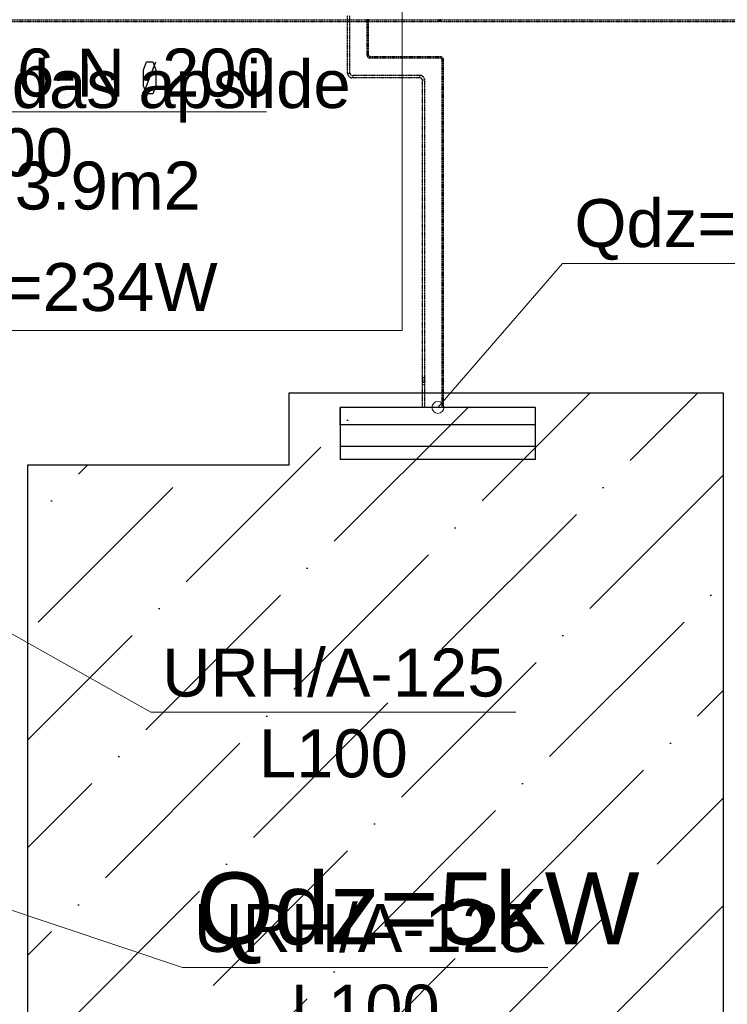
# Model space of a CAD drawing. Header units: millimetres. Extents: x -134161 to 355560, y -27497 to 30328.
# Tile 67 of 95: x 166651 to 169603, y -12609 to -8502. Entities that reach past the tile are written whole.
import ezdxf

# ---------------------------------------------------------------- set-up
doc = ezdxf.new("R2010")
doc.units = ezdxf.units.MM
doc.linetypes.add('HIDDEN', pattern=[9.525, 6.35, -3.175])
doc.linetypes.add('UnderCeiling', pattern=[6.7, 4.2, -1, 0.5, -1])
for name, color, linetype in [('0000 RAKSTLAUKUMS - LAYOUT', 7, 'CONTINUOUS'), ('Dz1-Atpakalgaita', 7, 'CONTINUOUS'), ('Dz1-Fenkoils', 7, 'CONTINUOUS'), ('Dz1-Radiators', 7, 'CONTINUOUS'), ('Dz1-Teksts-', 7, 'CONTINUOUS'), ('Dz1-Turpgaita', 7, 'CONTINUOUS'), ('Vent-PN6-N-Teksts-', 7, 'CONTINUOUS')]:
    doc.layers.add(name, color=color, linetype=linetype)
doc.layers.add('AVK-A_uzdevums', color=1, linetype='CONTINUOUS', lineweight=30)
doc.layers.add('AVK-K_uzdevums', color=6, linetype='CONTINUOUS', lineweight=30)
doc.styles.add('Arial', font='arial.ttf', dxfattribs={"height": 187.5})
doc.styles.add('PBL', font='arial.ttf')

# ---------------------------------------------------------------- blocks, each defined once
blk = doc.blocks.new('*U1140')
at = {"layer": 'Vent-PN6-N-Teksts-', "color": 7, "linetype": 'Continuous', "lineweight": 15}
for p, q in [((24453.5, 4605, 2300), (25579.5, 4228.5, 2300)), ((25579.5, 4228.5, 2300), (27102.6, 4228.5, 2300))]:
    blk.add_line(p, q, dxfattribs=at)
at = {"layer": 'Vent-PN6-N-Teksts-', "color": 7, "linetype": 'Continuous', "lineweight": 25, "style": 'Arial'}
for s, p in [('URH/A-125', (25626.8, 4293.5, 2300)), ('L100', (26030.3, 3956.7, 2300))]:
    blk.add_text(s, height=200, dxfattribs=at).set_placement(p)
blk = doc.blocks.new('*U1141')
at = {"layer": 'Vent-PN6-N-Teksts-', "color": 7, "linetype": 'Continuous', "lineweight": 15}
for p, q in [((24453.5, 5852, 2300), (25446.6, 5293.5, 2300)), ((25446.6, 5293.5, 2300), (26969.6, 5293.5, 2300))]:
    blk.add_line(p, q, dxfattribs=at)
at = {"layer": 'Vent-PN6-N-Teksts-', "color": 7, "linetype": 'Continuous', "lineweight": 25, "style": 'Arial'}
for s, p in [('URH/A-125', (25493.8, 5358.5, 2300)), ('L100', (25897.3, 5021.7, 2300))]:
    blk.add_text(s, height=200, dxfattribs=at).set_placement(p)
blk = doc.blocks.new('*U1590')
at = {"layer": 'Vent-PN6-N-Teksts-', "color": 7, "linetype": 'Continuous', "lineweight": 25}
for p, q in [((25416.2, 7971.8, 2600), (25428.7, 8006, 2600)), ((25416.2, 7872.3, 2600), (25468.1, 8004.9, 2600)), ((25416.2, 7905.5, 2600), (25416.2, 7971.8, 2600)), ((25428.7, 8006, 2600), (25455.6, 8006, 2600)), ((25455.6, 8006, 2600), (25468.1, 7971.8, 2600)), ((25468.1, 7971.8, 2600), (25468.1, 7905.5, 2600)), ((25428.7, 7872.3, 2600), (25416.2, 7905.5, 2600)), ((25468.1, 7905.5, 2600), (25455.6, 7872.3, 2600)), ((25455.6, 7872.3, 2600), (25428.7, 7872.3, 2600))]:
    blk.add_line(p, q, dxfattribs=at)
at = {"layer": 'Vent-PN6-N-Teksts-', "color": 7, "linetype": 'Continuous', "lineweight": 15}
for p, q in [((24453.5, 6404.1, 2600), (24453.5, 7796.7, 2600)), ((24453.5, 7796.7, 2600), (25929, 7796.7, 2600))]:
    blk.add_line(p, q, dxfattribs=at)
at = {"layer": 'Vent-PN6-N-Teksts-', "color": 7, "linetype": 'Continuous', "lineweight": 25, "style": 'Arial'}
for s, p in [('PN6-N  200', (24500.2, 7860.9, 2600)), ('L500', (24500.2, 7528.3, 2600))]:
    blk.add_text(s, height=200, dxfattribs=at).set_placement(p)
blk = doc.blocks.new('*U1774')
at = {"layer": 'Dz1-Turpgaita', "color": 4, "linetype": 'UnderCeiling', "lineweight": 25}
for p, q in [((26649.7, 8180.3, 2800), (26648.5, 8180.3, 2800)), ((26656.9, 8174.3, 2800), (26648.5, 8174.3, 2800)), ((26649.7, 8180.3, 2800), (26649.9, 8180, 2801.1)), ((26649.9, 8180, 2801.1), (26650.6, 8179.4, 2802.1)), ((26650.6, 8179.4, 2802.1), (26651.5, 8178.4, 2802.8)), ((26651.5, 8178.4, 2802.8), (26652.7, 8177.3, 2803)), ((26652.7, 8177.3, 2803), (26653.8, 8178.4, 2802.8)), ((26653.8, 8178.4, 2802.8), (26654.8, 8179.4, 2802.1)), ((26654.8, 8179.4, 2802.1), (26655.5, 8180, 2801.1)), ((26655.5, 8180, 2801.1), (26655.7, 8180.3, 2800))]:
    blk.add_line(p, q, dxfattribs=at)
at = {"layer": 'Dz1-Turpgaita', "color": 4, "linetype": 'UnderCeiling', "lineweight": 25, "extrusion": (-1, 0, 0)}
for centre in [(26648.5, 8177.3, 2800), (26656.9, 8177.3, 2800)]:
    blk.add_ellipse(centre, major_axis=(0, -3), ratio=1, start_param=0, end_param=3.141593, dxfattribs=at)
at = {"layer": 'Dz1-Turpgaita', "color": 4, "linetype": 'UnderCeiling', "lineweight": 25}
blk.add_ellipse((26648.8, 8181.2, 2800), major_axis=(0, -0.9), ratio=1, start_param=0, end_param=1.570796, dxfattribs=at)
at = {"layer": 'Dz1-Turpgaita', "color": 4, "linetype": 'UnderCeiling', "lineweight": 25, "extrusion": (0, 1, 0)}
blk.add_ellipse((26652.7, 8181.3, 2800), major_axis=(-3, 0), ratio=1, start_param=0, end_param=3.141593, dxfattribs=at)
at = {"layer": 'Dz1-Turpgaita', "color": 4, "linetype": 'UnderCeiling', "lineweight": 25, "extrusion": (0, 0, -1)}
blk.add_ellipse((26656.6, 8181.2, 2800), major_axis=(0, -0.9), ratio=1, start_param=0, end_param=1.570796, dxfattribs=at)
blk = doc.blocks.new('*U1775')
at = {"layer": 'Dz1-Turpgaita', "color": 4, "linetype": 'UnderCeiling', "lineweight": 25}
for p, q in [((26656.9, 8180.3, 2800), (28494.6, 8180.3, 2800)), ((26656.9, 8174.3, 2800), (28494.6, 8174.3, 2800))]:
    blk.add_line(p, q, dxfattribs=at)
blk = doc.blocks.new('*U1778')
at = {"layer": 'Dz1-Atpakalgaita', "color": 6, "linetype": 'UnderCeiling', "lineweight": 25}
for p, q in [((26267.4, 7958.8, 2800), (26267.4, 8199.8, 2800)), ((26277.4, 7958.8, 2800), (26277.4, 8199.8, 2800))]:
    blk.add_line(p, q, dxfattribs=at)
blk = doc.blocks.new('*U1779')
at = {"layer": 'Dz1-Turpgaita', "color": 4, "linetype": 'UnderCeiling', "lineweight": 25}
for p, q in [((26356.6, 8180.3, 2800), (26348.2, 8180.3, 2800)), ((26349.6, 8174.5, 2801.1), (26349.4, 8174.3, 2800)), ((26350.3, 8175.1, 2802.1), (26349.6, 8174.5, 2801.1)), ((26351.3, 8176.1, 2802.8), (26350.3, 8175.1, 2802.1)), ((26352.4, 8177.3, 2803), (26351.3, 8176.1, 2802.8)), ((26353.5, 8176.1, 2802.8), (26352.4, 8177.3, 2803)), ((26354.5, 8175.1, 2802.1), (26353.5, 8176.1, 2802.8)), ((26355.2, 8174.5, 2801.1), (26354.5, 8175.1, 2802.1)), ((26355.4, 8174.3, 2800), (26355.2, 8174.5, 2801.1)), ((26356.6, 8174.3, 2800), (26355.4, 8174.3, 2800))]:
    blk.add_line(p, q, dxfattribs=at)
at = {"layer": 'Dz1-Turpgaita', "color": 4, "linetype": 'UnderCeiling', "lineweight": 25, "extrusion": (-1, 0, 0)}
for centre in [(26348.2, 8177.3, 2800), (26356.6, 8177.3, 2800)]:
    blk.add_ellipse(centre, major_axis=(0, -3), ratio=1, start_param=0, end_param=3.141593, dxfattribs=at)
at = {"layer": 'Dz1-Turpgaita', "color": 4, "linetype": 'UnderCeiling', "lineweight": 25, "extrusion": (0, 0, -1)}
blk.add_ellipse((26348.5, 8173.4, 2800), major_axis=(0, 0.9), ratio=1, start_param=0, end_param=1.570796, dxfattribs=at)
at = {"layer": 'Dz1-Turpgaita', "color": 4, "linetype": 'UnderCeiling', "lineweight": 25, "extrusion": (0, -1, 0)}
blk.add_ellipse((26352.4, 8173.3, 2800), major_axis=(3, 0), ratio=1, start_param=0, end_param=3.141593, dxfattribs=at)
at = {"layer": 'Dz1-Turpgaita', "color": 4, "linetype": 'UnderCeiling', "lineweight": 25}
blk.add_ellipse((26356.3, 8173.4, 2800), major_axis=(0, 0.9), ratio=1, start_param=0, end_param=1.570796, dxfattribs=at)
blk = doc.blocks.new('*U1780')
at = {"layer": 'Dz1-Turpgaita', "color": 4, "linetype": 'UnderCeiling', "lineweight": 25}
for p, q in [((26356.6, 8180.3, 2800), (26648.5, 8180.3, 2800)), ((26356.6, 8174.3, 2800), (26648.5, 8174.3, 2800))]:
    blk.add_line(p, q, dxfattribs=at)
blk = doc.blocks.new('*U1781')
at = {"layer": 'Dz1-Turpgaita', "color": 4, "linetype": 'UnderCeiling', "lineweight": 25}
for p, q in [((26349.4, 8032.8, 2800), (26349.4, 8173.3, 2800)), ((26355.4, 8032.8, 2800), (26355.4, 8173.3, 2800))]:
    blk.add_line(p, q, dxfattribs=at)
blk = doc.blocks.new('*U1782')
at = {"layer": 'Dz1-Atpakalgaita', "color": 6, "linetype": 'UnderCeiling', "lineweight": 25}
for major_axis in [(-20, 0), (-10, 0)]:
    blk.add_ellipse((26287.4, 7958.8, 2800), major_axis=major_axis, ratio=1, start_param=0, end_param=1.570796, dxfattribs=at)
at = {"layer": 'Dz1-Atpakalgaita', "color": 6, "linetype": 'UnderCeiling', "lineweight": 25, "extrusion": (0, 1, 0)}
blk.add_ellipse((26272.4, 7958.8, 2800), major_axis=(-5, 0), ratio=1, start_param=0, end_param=3.141593, dxfattribs=at)
at = {"layer": 'Dz1-Atpakalgaita', "color": 6, "linetype": 'UnderCeiling', "lineweight": 25, "extrusion": (1, 0, 0)}
blk.add_ellipse((26287.4, 7943.8, 2800), major_axis=(0, 5), ratio=1, start_param=0, end_param=3.141593, dxfattribs=at)
blk = doc.blocks.new('*U1783')
at = {"layer": 'Dz1-Atpakalgaita', "color": 6, "linetype": 'UnderCeiling', "lineweight": 25}
for p, q in [((26569.3, 7948.8, 2800), (26287.4, 7948.8, 2800)), ((26569.3, 7938.8, 2800), (26287.4, 7938.8, 2800))]:
    blk.add_line(p, q, dxfattribs=at)
blk = doc.blocks.new('*U1784')
at = {"layer": 'Dz1-Turpgaita', "color": 4, "linetype": 'UnderCeiling', "lineweight": 25}
for major_axis in [(-12, 0), (-6, 0)]:
    blk.add_ellipse((26361.4, 8032.8, 2800), major_axis=major_axis, ratio=1, start_param=0, end_param=1.570796, dxfattribs=at)
at = {"layer": 'Dz1-Turpgaita', "color": 4, "linetype": 'UnderCeiling', "lineweight": 25, "extrusion": (0, 1, 0)}
blk.add_ellipse((26352.4, 8032.8, 2800), major_axis=(-3, 0), ratio=1, start_param=0, end_param=3.141593, dxfattribs=at)
at = {"layer": 'Dz1-Turpgaita', "color": 4, "linetype": 'UnderCeiling', "lineweight": 25, "extrusion": (1, 0, 0)}
blk.add_ellipse((26361.4, 8023.8, 2800), major_axis=(0, 3), ratio=1, start_param=0, end_param=3.141593, dxfattribs=at)
blk = doc.blocks.new('*U1785')
at = {"layer": 'Dz1-Turpgaita', "color": 4, "linetype": 'UnderCeiling', "lineweight": 25}
for p, q in [((26655.3, 8026.8, 2800), (26361.4, 8026.8, 2800)), ((26655.3, 8020.8, 2800), (26361.4, 8020.8, 2800))]:
    blk.add_line(p, q, dxfattribs=at)
blk = doc.blocks.new('*U1786')
at = {"layer": 'Dz1-Atpakalgaita', "color": 6, "linetype": 'UnderCeiling', "lineweight": 25}
for major_axis in [(20, 0), (10, 0)]:
    blk.add_ellipse((26569.3, 7928.8, 2800), major_axis=major_axis, ratio=1, start_param=0, end_param=1.570796, dxfattribs=at)
at = {"layer": 'Dz1-Atpakalgaita', "color": 6, "linetype": 'UnderCeiling', "lineweight": 25, "extrusion": (-1, 0, 0)}
blk.add_ellipse((26569.3, 7943.8, 2800), major_axis=(0, -5), ratio=1, start_param=0, end_param=3.141593, dxfattribs=at)
at = {"layer": 'Dz1-Atpakalgaita', "color": 6, "linetype": 'UnderCeiling', "lineweight": 25, "extrusion": (0, -1, 0)}
blk.add_ellipse((26584.3, 7928.8, 2800), major_axis=(5, 0), ratio=1, start_param=0, end_param=3.141593, dxfattribs=at)
blk = doc.blocks.new('*U1787')
at = {"layer": 'Dz1-Turpgaita', "color": 4, "linetype": 'UnderCeiling', "lineweight": 25}
for major_axis in [(12, 0), (6, 0)]:
    blk.add_ellipse((26655.3, 8014.8, 2800), major_axis=major_axis, ratio=1, start_param=0, end_param=1.570796, dxfattribs=at)
at = {"layer": 'Dz1-Turpgaita', "color": 4, "linetype": 'UnderCeiling', "lineweight": 25, "extrusion": (-1, 0, 0)}
blk.add_ellipse((26655.3, 8023.8, 2800), major_axis=(0, -3), ratio=1, start_param=0, end_param=3.141593, dxfattribs=at)
at = {"layer": 'Dz1-Turpgaita', "color": 4, "linetype": 'UnderCeiling', "lineweight": 25, "extrusion": (0, -1, 0)}
blk.add_ellipse((26664.3, 8014.8, 2800), major_axis=(3, 0), ratio=1, start_param=0, end_param=3.141593, dxfattribs=at)
blk = doc.blocks.new('*U1817')
at = {"layer": 'Dz1-Turpgaita', "color": 4, "linetype": 'UnderCeiling', "lineweight": 25}
for p, q in [((23823.7, 8180.3, 2800), (26348.2, 8180.3, 2800)), ((23823.7, 8174.3, 2800), (26348.2, 8174.3, 2800))]:
    blk.add_line(p, q, dxfattribs=at)
blk = doc.blocks.new('*U1996')
at = {"layer": 'Dz1-Teksts-', "color": 7, "linetype": 'Continuous', "lineweight": 0}
for p, q in [((26644.3, 6564.4, 2200), (27163.5, 7164.1, 2200)), ((27163.5, 7164.1, 2200), (28902.1, 7164.1, 2200))]:
    blk.add_line(p, q, dxfattribs=at)
at = {"layer": 'Dz1-Teksts-', "color": 7, "linetype": 'Continuous', "lineweight": 0, "extrusion": (0, 0, -1)}
blk.add_circle((-26644.3, 6564.4, -2200), 25, dxfattribs=at)
at = {"layer": 'Dz1-Teksts-', "color": 7, "linetype": 'Continuous', "lineweight": 0, "style": 'Arial'}
blk.add_text('Qdz=5000 W', height=200, dxfattribs=at).set_placement((27213.6, 7233, 2200))
blk = doc.blocks.new('*U1997')
at = {"layer": 'Dz1-Atpakalgaita', "color": 6, "linetype": 'UnderCeiling', "lineweight": 25}
for p, q in [((26579.3, 6688.4, 2800), (26579.3, 7928.8, 2800)), ((26589.3, 6688.4, 2800), (26589.3, 7928.8, 2800))]:
    blk.add_line(p, q, dxfattribs=at)
blk = doc.blocks.new('*U1998')
at = {"layer": 'Dz1-Turpgaita', "color": 4, "linetype": 'UnderCeiling', "lineweight": 25}
for p, q in [((26661.3, 6682.4, 2800), (26661.3, 8014.8, 2800)), ((26667.3, 6682.4, 2800), (26667.3, 8014.8, 2800))]:
    blk.add_line(p, q, dxfattribs=at)
blk = doc.blocks.new('*U1999')
at = {"layer": 'Dz1-Atpakalgaita', "color": 6, "linetype": 'UnderCeiling', "lineweight": 25, "extrusion": (0, 1, 0)}
blk.add_ellipse((26584.3, 6688.4, 2800), major_axis=(-5, 0), ratio=1, start_param=0, end_param=3.141593, dxfattribs=at)
at = {"layer": 'Dz1-Atpakalgaita', "color": 6, "linetype": 'UnderCeiling', "lineweight": 25, "extrusion": (-1, 0, 0)}
for centre in [(26579.3, 6688.4, 2785), (26589.3, 6688.4, 2785)]:
    blk.add_ellipse(centre, major_axis=(0, -15), ratio=1, start_param=0, end_param=1.570796, dxfattribs=at)
at = {"layer": 'Dz1-Atpakalgaita', "color": 7, "linetype": 'HIDDEN', "lineweight": -3, "extrusion": (0, 0, -1)}
blk.add_ellipse((26584.3, 6673.4, 2785), major_axis=(-5, 0), ratio=1, start_param=0, end_param=3.141593, dxfattribs=at)
at = {"layer": 'Dz1-Atpakalgaita', "color": 6, "linetype": 'UnderCeiling', "lineweight": 25, "extrusion": (0, 0, -1)}
blk.add_ellipse((26584.3, 6673.4, 2785), major_axis=(5, 0), ratio=1, start_param=0, end_param=3.141593, dxfattribs=at)
blk = doc.blocks.new('*U2000')
at = {"layer": 'Dz1-Atpakalgaita', "color": 7, "linetype": 'Continuous', "lineweight": -3}
for p, q in [((26584.3, 6673.4, 2378.5), (26584.3, 6673.4, 2377.5)), ((26584.3, 6673.4, 2628.5), (26584.3, 6673.4, 2627.5))]:
    blk.add_line(p, q, dxfattribs=at)
blk = doc.blocks.new('*U2001')
at = {"layer": 'Dz1-Turpgaita', "color": 4, "linetype": 'UnderCeiling', "lineweight": 25, "extrusion": (0, 1, 0)}
blk.add_ellipse((26664.3, 6682.4, 2800), major_axis=(-3, 0), ratio=1, start_param=0, end_param=3.141593, dxfattribs=at)
at = {"layer": 'Dz1-Turpgaita', "color": 4, "linetype": 'UnderCeiling', "lineweight": 25, "extrusion": (-1, 0, 0)}
for centre in [(26661.3, 6682.4, 2791), (26667.3, 6682.4, 2791)]:
    blk.add_ellipse(centre, major_axis=(0, -9), ratio=1, start_param=0, end_param=1.570796, dxfattribs=at)
at = {"layer": 'Dz1-Turpgaita', "color": 7, "linetype": 'HIDDEN', "lineweight": -3, "extrusion": (0, 0, -1)}
blk.add_ellipse((26664.3, 6673.4, 2791), major_axis=(-3, 0), ratio=1, start_param=0, end_param=3.141593, dxfattribs=at)
at = {"layer": 'Dz1-Turpgaita', "color": 4, "linetype": 'UnderCeiling', "lineweight": 25, "extrusion": (0, 0, -1)}
blk.add_ellipse((26664.3, 6673.4, 2791), major_axis=(3, 0), ratio=1, start_param=0, end_param=3.141593, dxfattribs=at)
blk = doc.blocks.new('*U2002')
at = {"layer": 'Dz1-Turpgaita', "color": 7, "linetype": 'Continuous', "lineweight": -3}
for p, q in [((26664.3, 6673.4, 2372.5), (26664.3, 6673.4, 2371.5)), ((26664.3, 6673.4, 2622.5), (26664.3, 6673.4, 2621.5))]:
    blk.add_line(p, q, dxfattribs=at)
blk = doc.blocks.new('*U2003')
at = {"layer": 'Dz1-Turpgaita', "color": 4, "linetype": 'UnderCeiling', "lineweight": 25, "extrusion": (1, 0, 0)}
for centre in [(26661.3, 6664.4, 2122.5), (26667.3, 6664.4, 2122.5)]:
    blk.add_ellipse(centre, major_axis=(0, 0, -9), ratio=1, start_param=0, end_param=1.570796, dxfattribs=at)
at = {"layer": 'Dz1-Turpgaita', "color": 4, "linetype": 'UnderCeiling', "lineweight": 25, "extrusion": (0, -1, 0)}
blk.add_ellipse((26664.3, 6664.4, 2113.5), major_axis=(3, 0), ratio=1, start_param=0, end_param=3.141593, dxfattribs=at)
blk = doc.blocks.new('*U2004')
at = {"layer": 'Dz1-Turpgaita', "color": 4, "linetype": 'UnderCeiling', "lineweight": 25}
for p, q in [((26661.3, 6564.4, 2113.5), (26661.3, 6664.4, 2113.5)), ((26667.3, 6564.4, 2113.5), (26667.3, 6664.4, 2113.5))]:
    blk.add_line(p, q, dxfattribs=at)
blk = doc.blocks.new('*U2005')
at = {"layer": 'Dz1-Atpakalgaita', "color": 6, "linetype": 'UnderCeiling', "lineweight": 25, "extrusion": (1, 0, 0)}
for centre in [(26579.3, 6658.4, 2128.5), (26589.3, 6658.4, 2128.5)]:
    blk.add_ellipse(centre, major_axis=(0, 0, -15), ratio=1, start_param=0, end_param=1.570796, dxfattribs=at)
at = {"layer": 'Dz1-Atpakalgaita', "color": 6, "linetype": 'UnderCeiling', "lineweight": 25, "extrusion": (0, -1, 0)}
blk.add_ellipse((26584.3, 6658.4, 2113.5), major_axis=(5, 0), ratio=1, start_param=0, end_param=3.141593, dxfattribs=at)
blk = doc.blocks.new('*U2006')
at = {"layer": 'Dz1-Atpakalgaita', "color": 6, "linetype": 'UnderCeiling', "lineweight": 25}
for p, q in [((26579.3, 6564.4, 2113.5), (26579.3, 6658.4, 2113.5)), ((26589.3, 6564.4, 2113.5), (26589.3, 6658.4, 2113.5))]:
    blk.add_line(p, q, dxfattribs=at)
blk = doc.blocks.new('*U2007')
at = {"layer": 'Dz1-Radiators', "color": 7, "linetype": 'Continuous', "lineweight": -3}
blk.add_line((26664.3, 6564.4, 2113.5), (26664.3, 6564.4, 2112.5), dxfattribs=at)
blk = doc.blocks.new('*U2008')
at = {"layer": 'Dz1-Fenkoils', "color": 7, "linetype": 'HIDDEN', "lineweight": -3}
for p, q in [((26236.8, 6492, 2060.7), (26236.8, 6564.4, 2057.5)), ((26236.8, 6564.4, 2057.5), (26236.8, 6564.4, 2342.5)), ((27051.8, 6564.4, 2342.5), (27051.8, 6564.4, 2057.5)), ((26236.8, 6347.4, 2309.2), (26236.8, 6347.4, 2128.8)), ((27051.8, 6347.4, 2128.8), (27051.8, 6347.4, 2309.2))]:
    blk.add_line(p, q, dxfattribs=at)
at = {"layer": 'Dz1-Fenkoils', "color": 7, "linetype": 'Continuous', "lineweight": -3}
for p, q in [((27051.8, 6564.4, 2342.5), (26236.8, 6564.4, 2342.5)), ((26236.8, 6564.4, 2342.5), (26236.8, 6492, 2342.5)), ((27051.8, 6492, 2342.5), (27051.8, 6564.4, 2342.5)), ((27051.8, 6492, 2342.5), (26236.8, 6492, 2342.5)), ((26236.8, 6492, 2342.5), (26236.8, 6401.6, 2328.2)), ((27051.8, 6401.6, 2328.2), (27051.8, 6492, 2342.5)), ((27051.8, 6401.6, 2328.2), (26236.8, 6401.6, 2328.2)), ((26236.8, 6401.6, 2328.2), (26236.8, 6347.4, 2309.2)), ((27051.8, 6347.4, 2309.2), (27051.8, 6401.6, 2328.2)), ((27051.8, 6347.4, 2309.2), (26236.8, 6347.4, 2309.2))]:
    blk.add_line(p, q, dxfattribs=at)
blk = doc.blocks.new('*U2101')
at = {"layer": 'AVK-A_uzdevums', "color": 7, "linetype": 'Continuous', "lineweight": 18}
for p, q in [((23689.8, 6884.6), (23689.8, 9000.9)), ((23689.8, 9000.9), (26495.5, 9000.9)), ((26495.5, 9000.9), (26495.5, 6884.6)), ((23689.8, 5713.4), (23689.8, 6884.6)), ((26495.5, 6884.6), (23689.8, 6884.6))]:
    blk.add_line(p, q, dxfattribs=at)
at = {"layer": 'AVK-A_uzdevums', "color": 7, "linetype": 'Continuous', "lineweight": 18, "extrusion": (0, 0, -1)}
blk.add_circle((-23689.8, 5713.4), 50, dxfattribs=at)
at = {"layer": 'AVK-A_uzdevums', "color": 7, "linetype": 'Continuous', "lineweight": 25, "style": 'Arial'}
for s, p in [('Esošo apkure atslēgt!', (23749.2, 8659.3)), ('Zem grīdas apsilde', (23904.7, 7812.8)), ('S=3.9m2', (24529.6, 7389.6)), ('Qa=234W', (24459.8, 6966.3))]:
    blk.add_text(s, height=200, dxfattribs=at).set_placement(p)

msp = doc.modelspace()

# ---------------------------------------------------------------- hatches: boundary and pattern name
at = {"layer": 'AVK-A_uzdevums'}
h = msp.add_hatch(dxfattribs=at)
h.set_pattern_fill('ANSI36', color=256, scale=100)
h.set_pattern_definition([(45, (141751.17, -16683.6), (168.3798, 617.3926), [793.75, -158.75, 0, -158.75])])
h.paths.add_polyline_path([(166685.5, -10358.5), (167775.6, -10358.5), (167775.6, -10058.6), (169585.1, -10058.6), (169585.1, -16436.7), (166879.6, -16436.7), (166879.6, -15985.2), (166685.5, -15985.2)])

# ---------------------------------------------------------------- linework, layer by layer
msp.add_lwpolyline([(166685.5, -10358.5), (167775.6, -10358.5), (167775.6, -10058.6), (169585.1, -10058.6), (169585.1, -16436.7), (166879.6, -16436.7), (166879.6, -15985.2), (166685.5, -15985.2), (166685.5, -10358.5)], close=True, dxfattribs=at)

# ---------------------------------------------------------------- block references
msp.add_blockref('*U2101', (141751.2, -16683.6), dxfattribs=at)
at = {"layer": 'Dz1-Atpakalgaita'}
for name in ['*U1778', '*U1782', '*U1783', '*U1786', '*U1997', '*U1999', '*U2005', '*U2000', '*U2006']:
    msp.add_blockref(name, (141751.2, -16683.6), dxfattribs=at)
at = {"layer": 'Dz1-Fenkoils'}
msp.add_blockref('*U2008', (141751.2, -16683.6), dxfattribs=at)
at = {"layer": 'Dz1-Radiators'}
msp.add_blockref('*U2007', (141751.2, -16683.6), dxfattribs=at)
at = {"layer": 'Dz1-Teksts-'}
msp.add_blockref('*U1996', (141751.2, -16683.6), dxfattribs=at)
at = {"layer": 'Dz1-Turpgaita'}
for name in ['*U1817', '*U1779', '*U1781', '*U1780', '*U1774', '*U1775', '*U1784', '*U1785', '*U1787', '*U1998', '*U2001', '*U2003', '*U2002', '*U2004']:
    msp.add_blockref(name, (141751.2, -16683.6), dxfattribs=at)
at = {"layer": 'Vent-PN6-N-Teksts-'}
for name in ['*U1590', '*U1141', '*U1140']:
    msp.add_blockref(name, (141751.2, -16683.6), dxfattribs=at)

# ---------------------------------------------------------------- texts
at = {"layer": '0000 RAKSTLAUKUMS - LAYOUT', "insert": (626.6, -5594.9), "char_height": 230, "width": 7851.016, "attachment_point": 1, "style": 'PBL'}
msp.add_mtext('{\\fArial|b0|i0|c186|p34;Piezīmes:\\P\\pi-690,l920,t920;1.^IVisi izmēri doti milimetros (mm), bet augstuma atzīmes metros (m).\\P2.^ISkatīt kopā ar inventerizācijas lietu kad.apz. \\fArial|b0|i1|c186|p34;01001190285002\\fArial|b0|i0|c186|p34; veiktu \\fArial|b0|i1|c186|p34;27.05.2021}.', dxfattribs=at)
at = {"layer": 'AVK-K_uzdevums', "insert": (167385, -12058.6), "char_height": 300, "width": 1929.168, "attachment_point": 1, "style": 'PBL'}
msp.add_mtext('{\\fArial|b0|i0|c186|p34;Qdz=5kW}', dxfattribs=at)

doc.saveas('drawing.dxf')
